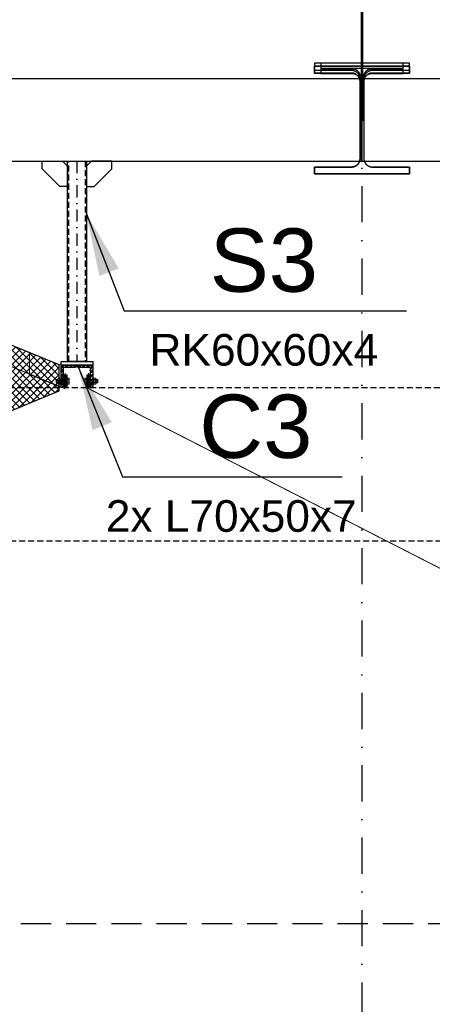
# Model space of a CAD drawing. Header units: millimetres. Extents: x -34919 to 306996, y -293018 to -145733.
# Tile 68 of 256: x 19076 to 20379, y -183580 to -180469. Entities that reach past the tile are written whole.
import ezdxf

# ---------------------------------------------------------------- set-up
doc = ezdxf.new("R2010")
doc.units = ezdxf.units.MM
doc.header["$LTSCALE"] = 3
for name, pattern in [('DASHDOT', [25.4, 12.7, -6.35, 0, -6.35]), ('DASHED2', [9.525, 6.35, -3.175]), ('HIDDEN', [9.525, 6.35, -3.175])]:
    doc.linetypes.add(name, pattern=pattern)
doc.layers.add('-KONTURY', color=7, linetype='Continuous', lineweight=18)
doc.layers.add('SIATKA', color=5, linetype='Continuous', lineweight=18)
for name, color, linetype in [('ARF2000E0_BEARING_ROOF_KANTAVAT_KATTO', 7, 'Continuous'), ('blaszki', 6, 'Continuous'), ('poziome 1', 7, 'Continuous'), ('slupki', 7, 'Continuous'), ('stezenia', 4, 'Continuous'), ('STĘŻENIA_OPIS', 4, 'Continuous')]:
    doc.layers.add(name, color=color, linetype=linetype)
doc.styles.get("Standard").update_dxf_attribs({"font": 'arial.ttf', "height": 25})
doc.dimstyles.new('STANDARD-100', dxfattribs={"dimscale": 100, "dimtxt": 2, "dimasz": 2, "dimexe": 0, "dimexo": 0, "dimgap": 0.6, "dimtad": 1, "dimdec": 0, "dimzin": 12, "dimdsep": 46, "dimtxsty": 'Standard', "dimcen": 1, "dimclrd": 256, "dimclre": 256, "dimclrt": 2, "dimadec": 0, "dimazin": 0, "dimtfac": 1, "dimtdec": 0, "dimtmove": 0, "dimatfit": 3, "dimfxl": 0, "dimtolj": 1, "dimtzin": 0, "dimarcsym": 0})

msp = doc.modelspace()

# ---------------------------------------------------------------- hatches: boundary and pattern name
at = {"layer": '-KONTURY'}
h = msp.add_hatch(dxfattribs=at)
h.set_pattern_fill('ANSI31', color=256, scale=0.5, style=0)
h.set_pattern_definition([(45, (-23425.7643, -68535.3467), (-1.122532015, 1.122532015), [])])
h.paths.add_polyline_path([(19217.625, -181607.736), (19216.425, -181607.736), (19213.625, -181604.936), (19213.625, -181591.236), (19217.625, -181591.236)])
h.paths.add_polyline_path([(19217.625, -181631.236), (19213.625, -181631.236), (19213.625, -181617.536), (19216.425, -181614.736), (19217.625, -181614.736)])
h = msp.add_hatch(dxfattribs=at)
h.set_pattern_fill('ANSI31', color=256, scale=0.5, angle=90, style=0)
h.set_pattern_definition([(135, (-23475.0753, -68533.3467), (-1.122532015, -1.122532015), [])])
h.paths.add_polyline_path([(19221.625, -181607.736), (19221.625, -181591.236), (19225.625, -181591.236), (19225.625, -181607.736)])
h.paths.add_polyline_path([(19221.625, -181631.236), (19221.625, -181614.736), (19225.625, -181614.736), (19225.625, -181617.236), (19225.625, -181631.236)])
h = msp.add_hatch(dxfattribs=at)
h.set_pattern_fill('ANSI31', color=256, scale=0.5, style=0)
h.set_pattern_definition([(45, (104746.425, -159834.592), (-1.122532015, 1.122532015), [])])
h.paths.add_polyline_path([(19291.625, -181607.736), (19291.625, -181591.236), (19287.625, -181591.236), (19287.625, -181607.736)])
h.paths.add_polyline_path([(19291.625, -181631.236), (19291.625, -181614.736), (19287.625, -181614.736), (19287.625, -181617.236), (19287.625, -181631.236)])
h = msp.add_hatch(dxfattribs=at)
h.set_pattern_fill('ANSI31', color=256, scale=0.5, angle=-90, style=0)
h.set_pattern_definition([(315, (104744.425, -159883.903), (1.122532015, 1.122532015), [])])
h.paths.add_polyline_path([(19295.625, -181607.736), (19296.825, -181607.736), (19299.625, -181604.936), (19299.625, -181591.236), (19295.625, -181591.236)])
h.paths.add_polyline_path([(19295.625, -181631.236), (19299.625, -181631.236), (19299.625, -181617.536), (19296.825, -181614.736), (19295.625, -181614.736)])
at = {"layer": 'slupki'}
h = msp.add_hatch(dxfattribs=at)
h.set_pattern_fill('ANSI32')
h.set_pattern_definition([(45, (-32103.139, -186107.377), (-6.7351921, 6.7351921), []), (45, (-32098.649, -186107.377), (-6.7351921, 6.7351921), [])])
h.paths.add_polyline_path([(19206.625, -181561.236), (19256.625, -181561.236), (19256.625, -181563.148, -0.41421356), (19251.536, -181568.236), (19213.625, -181568.236), (19213.625, -181626.148, -0.41421356), (19208.536, -181631.236), (19206.625, -181631.236)])
h.paths.add_polyline_path([(19256.625, -181563.148), (19256.625, -181561.236), (19306.625, -181561.236), (19306.625, -181631.236), (19304.714, -181631.236, -0.41421356), (19299.625, -181626.148), (19299.625, -181568.236), (19261.714, -181568.236, -0.41421356)])
at = {"layer": 'stezenia'}
h = msp.add_hatch(dxfattribs=at)
h.set_pattern_fill('ANSI37', color=9, scale=5)
h.set_pattern_definition([(45, (-5351.294, 0), (-11.2253202, 11.2253202), []), (135, (-5351.294, 0), (-11.2253202, -11.2253202), [])])
h.paths.add_polyline_path([(17816.359, -180991.135), (19199.711, -181558.639), (19199.711, -181643.251), (18100.925, -182097.913), (18100.925, -181920.432), (17816.359, -181920.641)])

# ---------------------------------------------------------------- linework, layer by layer
at = {"layer": '-KONTURY'}
for p, q in [((19216.425, -181607.736, 0), (19216.425, -181614.736, 0)), ((19225.625, -181607.736, 0), (19221.625, -181607.736, 0)), ((19225.625, -181614.736, 0), (19221.625, -181614.736, 0)), ((19287.625, -181607.736, 0), (19291.625, -181607.736, 0)), ((19287.625, -181614.736, 0), (19291.625, -181614.736, 0)), ((19296.825, -181607.736, 0), (19296.825, -181614.736, 0))]:
    msp.add_line(p, q, dxfattribs=at)
at = {"layer": '-KONTURY', "linetype": 'HIDDEN', "const_width": 3, "elevation": 0}
for points in [[(17793.625, -181049.323), (19219.625, -181635.011)], [(19219.625, -181635.011), (19219.625, -181585.011)], [(19293.625, -181585.011), (19293.625, -181635.011)], [(19293.625, -181635.011), (22048.624, -183044.237), (23199.074, -183044.237), (23199.074, -182995.443)]]:
    msp.add_lwpolyline(points, dxfattribs=at)
at = {"layer": '-KONTURY', "extrusion": (0.866025, -0.5, 0)}
for points, elevation in [([(-147673.27, 0), (-147675.51, 0)], 107426.387), ([(-147630.449, 0), (-147631.971, 0)], 107499.399), ([(-147617.07, 0), (-147619.31, 0)], 107523.728), ([(-147686.194, 0), (-147683.954, 0)], 107440.961), ([(-147672.814, 0), (-147671.293, 0)], 107465.29), ([(-147629.994, 0), (-147627.754, 0)], 107538.303)]:
    msp.add_lwpolyline(points, dxfattribs=dict(at, elevation=elevation))
at = {"layer": '-KONTURY', "extrusion": (0, 1, 0)}
for points, elevation in [([(-19203.505, 0), (-19197.345, 0)], -181601.996), ([(-19206.625, 0), (-19204.625, 0)], -181601.236), ([(-19226.225, 0), (-19225.625, 0)], -181603.536), ([(-19231.264, 0), (-19226.225, 0)], -181601.419), ([(-19281.986, 0), (-19287.025, 0)], -181601.419), ([(-19287.025, 0), (-19287.625, 0)], -181603.536), ([(-19306.625, 0), (-19308.625, 0)], -181601.236), ([(-19309.745, 0), (-19315.905, 0)], -181601.996), ([(-19232.125, 0), (-19190.525, 0)], -181611.236), ([(-19221.125, 0), (-19190.625, 0)], -181607.157), ([(-19221.125, 0), (-19190.625, 0)], -181615.316), ([(-19221.125, 0), (-19191.545, 0)], -181606.236), ([(-19221.125, 0), (-19191.545, 0)], -181616.236), ([(-19204.725, 0), (-19196.125, 0)], -181611.236), ([(-19203.505, 0), (-19197.345, 0)], -181606.616), ([(-19203.505, 0), (-19197.345, 0)], -181615.856), ([(-19203.505, 0), (-19197.345, 0)], -181620.476), ([(-19206.725, 0), (-19204.525, 0)], -181611.236), ([(-19204.625, 0), (-19206.625, 0)], -181621.236), ([(-19225.625, 0), (-19222.045, 0)], -181606.642), ([(-19225.625, 0), (-19222.045, 0)], -181615.831), ([(-19226.225, 0), (-19225.625, 0)], -181618.936), ([(-19231.264, 0), (-19226.225, 0)], -181606.326), ([(-19231.264, 0), (-19226.225, 0)], -181616.146), ([(-19231.264, 0), (-19226.225, 0)], -181621.054), ([(-19281.125, 0), (-19322.725, 0)], -181611.236), ([(-19281.986, 0), (-19287.025, 0)], -181606.326), ([(-19281.986, 0), (-19287.025, 0)], -181616.146), ([(-19281.986, 0), (-19287.025, 0)], -181621.054), ([(-19287.025, 0), (-19287.625, 0)], -181618.936), ([(-19287.625, 0), (-19291.205, 0)], -181606.642), ([(-19287.625, 0), (-19291.205, 0)], -181615.831), ([(-19292.125, 0), (-19321.705, 0)], -181606.236), ([(-19292.125, 0), (-19322.625, 0)], -181607.157), ([(-19292.125, 0), (-19322.625, 0)], -181615.316), ([(-19292.125, 0), (-19321.705, 0)], -181616.236), ([(-19306.525, 0), (-19308.725, 0)], -181611.236), ([(-19308.625, 0), (-19306.625, 0)], -181621.236), ([(-19308.525, 0), (-19317.125, 0)], -181611.236), ([(-19309.745, 0), (-19315.905, 0)], -181606.616), ([(-19309.745, 0), (-19315.905, 0)], -181615.856), ([(-19309.745, 0), (-19315.905, 0)], -181620.476)]:
    msp.add_lwpolyline(points, dxfattribs=dict(at, elevation=elevation))
at = {"layer": '-KONTURY', "extrusion": (0.866025, 0.5, 0)}
for points, elevation in [([(-166873.695, 0), (-166875.935, 0)], -74170.275), ([(-166887.074, 0), (-166888.596, 0)], -74145.946), ([(-166929.895, 0), (-166932.135, 0)], -74072.934), ([(-166886.619, 0), (-166884.379, 0)], -74184.85), ([(-166929.439, 0), (-166927.918, 0)], -74111.838), ([(-166942.819, 0), (-166940.579, 0)], -74087.508)]:
    msp.add_lwpolyline(points, dxfattribs=dict(at, elevation=elevation))
at = {"layer": '-KONTURY', "extrusion": (1, 0, 0)}
for points, elevation in [([(-181601.236, 0), (-181621.236, 0)], 19204.625), ([(-181621.236, 0), (-181601.236, 0)], 19206.625), ([(-181606.642, 0), (-181603.536, 0)], 19225.625), ([(-181601.419, 0), (-181603.536, 0)], 19226.225), ([(-181603.536, 0), (-181618.936, 0)], 19226.225), ([(-181619.736, 0), (-181602.736, 0)], 19232.025), ([(-181619.736, 0), (-181602.736, 0)], 19281.225), ([(-181601.419, 0), (-181603.536, 0)], 19287.025), ([(-181603.536, 0), (-181618.936, 0)], 19287.025), ([(-181606.642, 0), (-181603.536, 0)], 19287.625), ([(-181621.236, 0), (-181601.236, 0)], 19306.625), ([(-181601.236, 0), (-181621.236, 0)], 19308.625), ([(-181607.157, 0), (-181615.316, 0)], 19190.625), ([(-181606.236, 0), (-181616.236, 0)], 19191.545), ([(-181618.536, 0), (-181603.936, 0)], 19196.225), ([(-181618.536, 0), (-181603.936, 0)], 19204.625), ([(-181606.236, 0), (-181616.236, 0)], 19221.125), ([(-181615.831, 0), (-181606.642, 0)], 19225.625), ([(-181618.936, 0), (-181615.831, 0)], 19225.625), ([(-181618.936, 0), (-181621.054, 0)], 19226.225), ([(-181618.936, 0), (-181621.054, 0)], 19287.025), ([(-181615.831, 0), (-181606.642, 0)], 19287.625), ([(-181618.936, 0), (-181615.831, 0)], 19287.625), ([(-181606.236, 0), (-181616.236, 0)], 19292.125), ([(-181618.536, 0), (-181603.936, 0)], 19308.625), ([(-181618.536, 0), (-181603.936, 0)], 19317.025), ([(-181606.236, 0), (-181616.236, 0)], 19321.705), ([(-181607.157, 0), (-181615.316, 0)], 19322.625)]:
    msp.add_lwpolyline(points, dxfattribs=dict(at, elevation=elevation))
at = {"layer": '-KONTURY', "elevation": 0}
for points in [[(19217.625, -181591.236), (19217.625, -181631.236), (19213.625, -181631.236), (19213.625, -181591.236)], [(19217.625, -181591.236), (19217.625, -181631.236), (19213.625, -181631.236), (19213.625, -181591.236)], [(19225.625, -181591.236), (19225.625, -181631.236), (19221.625, -181631.236), (19221.625, -181591.236)], [(19287.625, -181591.236), (19287.625, -181631.236), (19291.625, -181631.236), (19291.625, -181591.236)], [(19295.625, -181591.236), (19295.625, -181631.236), (19299.625, -181631.236), (19299.625, -181591.236)], [(19295.625, -181591.236), (19295.625, -181631.236), (19299.625, -181631.236), (19299.625, -181591.236)]]:
    msp.add_lwpolyline(points, close=True, dxfattribs=at)
at = {"layer": '-KONTURY', "extrusion": (0.707107, -0.707107, 0)}
for points, elevation in [([(-114845.831, 0), (-114844.53, 0)], 141985.473), ([(-114759.564, 0), (-114758.263, 0)], 142084.581)]:
    msp.add_lwpolyline(points, dxfattribs=dict(at, elevation=elevation))
at = {"layer": '-KONTURY', "extrusion": (-0.707107, -0.707107, 0)}
for points, elevation in [([(141992.544, 0), (141991.243, 0)], 114851.601), ([(142078.811, 0), (142077.51, 0)], 114752.493)]:
    msp.add_lwpolyline(points, dxfattribs=dict(at, elevation=elevation))
at = {"layer": '-KONTURY', "elevation": 0}
for points in [[(19213.625, -181604.936), (19216.425, -181607.736), (19217.625, -181607.736)], [(19213.625, -181617.536), (19216.425, -181614.736), (19217.625, -181614.736)], [(19221.125, -181606.236), (19222.045, -181606.642)], [(19221.125, -181616.236), (19222.045, -181615.831)], [(19292.125, -181606.236), (19291.205, -181606.642)], [(19292.125, -181616.236), (19291.205, -181615.831)], [(19299.625, -181604.936), (19296.825, -181607.736), (19295.625, -181607.736)], [(19299.625, -181617.536), (19296.825, -181614.736), (19295.625, -181614.736)]]:
    msp.add_lwpolyline(points, dxfattribs=at)
at = {"layer": '-KONTURY', "extrusion": (0.487829, -0.872939, 0)}
for points, elevation in [([(-71814.293, 0), (-71813.238, 0)], 167908.661), ([(-71756.294, 0), (-71757.348, 0)], 167950.42)]:
    msp.add_lwpolyline(points, dxfattribs=dict(at, elevation=elevation))
at = {"layer": '-KONTURY', "extrusion": (-0.487829, -0.872939, 0)}
for points, elevation in [([(105376.029, 0), (105377.083, 0)], 149162.554), ([(105434.027, 0), (105432.973, 0)], 149120.795)]:
    msp.add_lwpolyline(points, dxfattribs=dict(at, elevation=elevation))
at = {"layer": '-KONTURY'}
for centre, radius, start, end in [((19200.714, -181604.306, 0), 4.085, 154.438469, 214.438469), ((19200.136, -181604.306, 0), 4.085, 325.561531, 25.561531), ((19227.687, -181603.873, 0), 4.338, 325.553128, 25.553128), ((19211.894, -181611.236, 0), 15.265, 162.383031, 197.616969), ((19200.714, -181618.166, 0), 4.085, 145.561531, 205.561531), ((19188.956, -181611.236, 0), 15.265, 342.383031, 17.616969), ((19200.136, -181618.166, 0), 4.085, 334.438469, 34.438469), ((19215.798, -181611.236, 0), 16.227, 342.387526, 17.612474), ((19227.687, -181618.6, 0), 4.338, 334.446872, 34.446872)]:
    msp.add_arc(centre, radius, start, end, dxfattribs=at)
at = {"layer": '-KONTURY', "extrusion": (0, 0, -1)}
for centre, radius, start, end in [((-19285.563, -181603.873, 0), 4.338, 325.553128, 25.553128), ((-19313.114, -181604.306, 0), 4.085, 325.561531, 25.561531), ((-19312.536, -181604.306, 0), 4.085, 154.438469, 214.438469), ((-19297.452, -181611.236, 0), 16.227, 342.387526, 17.612474), ((-19285.563, -181618.6, 0), 4.338, 334.446872, 34.446872), ((-19324.294, -181611.236, 0), 15.265, 342.383031, 17.616969), ((-19313.114, -181618.166, 0), 4.085, 334.438469, 34.438469), ((-19301.356, -181611.236, 0), 15.265, 162.383031, 197.616969), ((-19312.536, -181618.166, 0), 4.085, 145.561531, 205.561531)]:
    msp.add_arc(centre, radius, start, end, dxfattribs=at)
at = {"color": 252, "linetype": 'DASHDOT', "ltscale": 3}
msp.add_line((20156.625, -150578.031), (20156.625, -201577.2), dxfattribs=at)
at = {"color": 4, "linetype": 'DASHED2'}
for p, q in [((-5676.685, -181631.237, 0), (29443.668, -181631.237, 0)), ((-5671.516, -182115.716, 0), (29441.729, -182115.716, 0))]:
    msp.add_line(p, q, dxfattribs=at)
at = {"layer": 'ARF2000E0_BEARING_ROOF_KANTAVAT_KATTO'}
for points in [[(20153.625, -180445.955), (20153.625, -180514.011), (20153.625, -180582.068), (20153.625, -180650.124), (20153.625, -180718.18), (20153.625, -180786.236), (20159.625, -180786.236), (20159.625, -180718.18), (20159.625, -180650.124), (20159.625, -180582.068), (20159.625, -180514.011), (20159.625, -180445.955)], [(20162.625, -180786.236), (20162.625, -180721.864), (20162.625, -180657.492), (20162.633, -180656.809), (20162.656, -180656.126), (20162.694, -180655.445), (20162.748, -180654.764), (20162.817, -180654.085), (20162.902, -180653.408), (20163.001, -180652.732), (20163.116, -180652.059), (20163.247, -180651.389), (20163.392, -180650.722), (20163.552, -180650.058), (20163.728, -180649.399), (20163.918, -180648.743), (20164.124, -180648.093), (20164.344, -180647.446), (20164.579, -180646.805), (20164.829, -180646.17), (20165.093, -180645.541), (20165.372, -180644.918), (20165.665, -180644.302), (20165.973, -180643.693), (20166.295, -180643.091), (20166.63, -180642.497), (20166.98, -180641.911), (20167.344, -180641.333), (20167.721, -180640.764), (20168.112, -180640.204), (20168.515, -180639.654), (20168.932, -180639.114), (20169.362, -180638.583), (20169.805, -180638.064), (20170.26, -180637.555), (20170.728, -180637.057), (20171.207, -180636.572), (20171.698, -180636.098), (20172.2, -180635.637), (20172.714, -180635.189), (20173.239, -180634.753), (20173.775, -180634.331), (20174.321, -180633.921), (20174.878, -180633.526), (20175.445, -180633.145), (20176.022, -180632.778), (20176.607, -180632.427), (20177.201, -180632.091), (20177.804, -180631.77), (20178.415, -180631.464), (20179.034, -180631.175), (20179.66, -180630.902), (20180.292, -180630.645), (20180.93, -180630.406), (20181.575, -180630.183), (20182.225, -180629.977), (20182.88, -180629.789), (20183.54, -180629.618), (20184.206, -180629.464), (20184.875, -180629.328), (20185.547, -180629.21), (20186.222, -180629.11), (20186.9, -180629.028), (20187.579, -180628.964), (20188.26, -180628.918), (20188.942, -180628.891), (20189.625, -180628.882), (20248.125, -180628.882), (20306.625, -180628.882), (20306.625, -180606.1), (20231.625, -180606.1), (20156.625, -180606.1), (20081.625, -180606.1), (20006.625, -180606.1), (20006.625, -180628.882), (20065.125, -180628.882), (20123.625, -180628.882), (20124.308, -180628.891), (20124.99, -180628.918), (20125.671, -180628.964), (20126.351, -180629.028), (20127.029, -180629.11), (20127.704, -180629.21), (20128.376, -180629.328), (20129.046, -180629.464), (20129.711, -180629.618), (20130.371, -180629.789), (20131.026, -180629.977), (20131.675, -180630.183), (20132.319, -180630.406), (20132.958, -180630.645), (20133.589, -180630.901), (20134.215, -180631.174), (20134.834, -180631.464), (20135.445, -180631.769), (20136.048, -180632.09), (20136.642, -180632.426), (20137.228, -180632.778), (20137.804, -180633.144), (20138.371, -180633.525), (20138.928, -180633.921), (20139.475, -180634.33), (20140.011, -180634.753), (20140.536, -180635.189), (20141.05, -180635.638), (20141.553, -180636.099), (20142.044, -180636.573), (20142.524, -180637.058), (20142.991, -180637.556), (20143.446, -180638.065), (20143.889, -180638.584), (20144.318, -180639.114), (20144.735, -180639.655), (20145.139, -180640.204), (20145.529, -180640.764), (20145.906, -180641.333), (20146.27, -180641.91), (20146.62, -180642.497), (20146.956, -180643.092), (20147.278, -180643.694), (20147.586, -180644.304), (20147.879, -180644.921), (20148.158, -180645.544), (20148.423, -180646.174), (20148.672, -180646.81), (20148.908, -180647.451), (20149.128, -180648.096), (20149.333, -180648.747), (20149.523, -180649.402), (20149.699, -180650.062), (20149.859, -180650.725), (20150.004, -180651.392), (20150.134, -180652.062), (20150.249, -180652.735), (20150.349, -180653.41), (20150.433, -180654.087), (20150.502, -180654.766), (20150.556, -180655.446), (20150.594, -180656.127), (20150.617, -180656.809), (20150.625, -180657.492), (20150.625, -180721.864), (20150.625, -180786.236), (20162.625, -180786.236)], [(20160.375, -180786.236), (20160.375, -180722.643), (20160.375, -180659.049), (20160.396, -180657.603), (20160.459, -180656.158), (20160.565, -180654.716), (20160.713, -180653.277), (20160.905, -180651.842), (20161.14, -180650.413), (20161.418, -180648.991), (20161.741, -180647.579), (20162.108, -180646.179), (20162.522, -180644.791), (20162.981, -180643.418), (20163.229, -180642.737), (20163.488, -180642.062), (20163.759, -180641.391), (20164.042, -180640.726), (20164.337, -180640.065), (20164.645, -180639.41), (20164.966, -180638.761), (20165.299, -180638.119), (20165.645, -180637.483), (20166.003, -180636.855), (20166.375, -180636.235), (20166.76, -180635.623), (20167.158, -180635.019), (20167.57, -180634.424), (20167.995, -180633.839), (20168.435, -180633.264), (20168.888, -180632.7), (20169.354, -180632.148), (20169.835, -180631.608), (20170.33, -180631.08), (20170.84, -180630.566), (20171.364, -180630.066), (20171.902, -180629.582), (20172.454, -180629.113), (20173.02, -180628.662), (20173.6, -180628.229), (20174.194, -180627.815), (20174.801, -180627.421), (20175.42, -180627.048), (20175.735, -180626.87), (20176.052, -180626.698), (20176.373, -180626.531), (20176.697, -180626.37), (20177.023, -180626.215), (20177.353, -180626.067), (20177.686, -180625.924), (20178.021, -180625.788), (20178.36, -180625.658), (20178.701, -180625.535), (20179.045, -180625.419), (20179.39, -180625.31), (20179.737, -180625.208), (20180.086, -180625.113), (20180.437, -180625.025), (20180.788, -180624.945), (20181.142, -180624.872), (20181.496, -180624.806), (20181.852, -180624.749), (20182.209, -180624.698), (20182.567, -180624.655), (20182.927, -180624.62), (20183.287, -180624.593), (20183.649, -180624.573), (20184.012, -180624.561), (20184.375, -180624.557), (20235.5, -180624.557), (20286.625, -180624.557), (20286.625, -180606.593), (20221.625, -180606.593), (20156.625, -180606.593), (20091.625, -180606.593), (20026.625, -180606.593), (20026.625, -180624.557), (20077.75, -180624.557), (20128.875, -180624.557), (20129.237, -180624.561), (20129.599, -180624.573), (20129.961, -180624.593), (20130.321, -180624.62), (20130.681, -180624.655), (20131.041, -180624.698), (20131.399, -180624.749), (20131.757, -180624.807), (20132.113, -180624.873), (20132.468, -180624.946), (20132.82, -180625.027), (20133.171, -180625.115), (20133.52, -180625.21), (20133.867, -180625.312), (20134.213, -180625.421), (20134.556, -180625.538), (20134.896, -180625.661), (20135.234, -180625.79), (20135.569, -180625.926), (20135.901, -180626.069), (20136.231, -180626.217), (20136.558, -180626.372), (20136.881, -180626.533), (20137.203, -180626.7), (20137.521, -180626.873), (20137.836, -180627.052), (20138.455, -180627.424), (20139.061, -180627.818), (20139.655, -180628.232), (20140.235, -180628.666), (20140.801, -180629.117), (20141.353, -180629.585), (20141.89, -180630.07), (20142.414, -180630.57), (20142.923, -180631.084), (20143.418, -180631.611), (20143.899, -180632.152), (20144.366, -180632.705), (20144.819, -180633.268), (20145.258, -180633.843), (20145.683, -180634.429), (20146.095, -180635.024), (20146.493, -180635.628), (20146.878, -180636.24), (20147.25, -180636.861), (20147.609, -180637.489), (20147.954, -180638.125), (20148.287, -180638.767), (20148.608, -180639.416), (20148.916, -180640.071), (20149.211, -180640.732), (20149.494, -180641.397), (20149.765, -180642.068), (20150.024, -180642.743), (20150.271, -180643.424), (20150.73, -180644.797), (20151.143, -180646.185), (20151.51, -180647.584), (20151.832, -180648.993), (20152.11, -180650.411), (20152.345, -180651.837), (20152.536, -180653.269), (20152.684, -180654.71), (20152.79, -180656.154), (20152.854, -180657.601), (20152.875, -180659.049), (20152.875, -180722.643), (20152.875, -180786.236), (20160.375, -180786.236)], [(20189.625, -180637.736), (20248.125, -180637.736), (20306.625, -180637.736), (20306.625, -180616.236), (20231.625, -180616.236), (20156.625, -180616.236), (20081.625, -180616.236), (20006.625, -180616.236), (20006.625, -180637.736), (20065.125, -180637.736), (20123.625, -180637.736), (20124.224, -180637.743), (20124.829, -180637.763), (20125.438, -180637.797), (20126.051, -180637.846), (20126.668, -180637.909), (20127.289, -180637.986), (20127.912, -180638.079), (20128.538, -180638.187), (20129.166, -180638.311), (20129.795, -180638.451), (20130.424, -180638.607), (20131.054, -180638.779), (20131.684, -180638.967), (20132.312, -180639.172), (20132.939, -180639.394), (20133.564, -180639.632), (20134.185, -180639.887), (20134.803, -180640.159), (20135.417, -180640.448), (20136.026, -180640.753), (20136.629, -180641.075), (20137.227, -180641.413), (20137.817, -180641.767), (20138.4, -180642.138), (20138.974, -180642.524), (20139.54, -180642.926), (20140.097, -180643.343), (20140.643, -180643.775), (20141.179, -180644.222), (20141.704, -180644.682), (20142.216, -180645.157), (20142.717, -180645.645), (20143.205, -180646.145), (20143.679, -180646.658), (20144.14, -180647.183), (20144.587, -180647.718), (20145.019, -180648.265), (20145.436, -180648.821), (20145.838, -180649.387), (20146.224, -180649.962), (20146.594, -180650.545), (20146.949, -180651.135), (20147.287, -180651.732), (20147.609, -180652.336), (20147.914, -180652.944), (20148.202, -180653.558), (20148.474, -180654.176), (20148.729, -180654.798), (20148.968, -180655.422), (20149.189, -180656.049), (20149.394, -180656.678), (20149.583, -180657.307), (20149.755, -180657.937), (20149.911, -180658.567), (20150.05, -180659.196), (20150.174, -180659.823), (20150.283, -180660.449), (20150.375, -180661.073), (20150.453, -180661.693), (20150.516, -180662.31), (20150.564, -180662.924), (20150.598, -180663.533), (20150.618, -180664.137), (20150.625, -180664.736), (20150.625, -180725.486), (20150.625, -180786.236), (20150.625, -180846.986), (20150.625, -180907.736), (20150.618, -180908.336), (20150.598, -180908.94), (20150.564, -180909.549), (20150.516, -180910.163), (20150.453, -180910.78), (20150.375, -180911.4), (20150.283, -180912.024), (20150.174, -180912.649), (20150.05, -180913.277), (20149.911, -180913.906), (20149.755, -180914.536), (20149.583, -180915.166), (20149.394, -180915.795), (20149.189, -180916.424), (20148.968, -180917.05), (20148.729, -180917.675), (20148.474, -180918.297), (20148.202, -180918.915), (20147.914, -180919.528), (20147.609, -180920.137), (20147.287, -180920.741), (20146.949, -180921.338), (20146.594, -180921.928), (20146.224, -180922.511), (20145.838, -180923.086), (20145.436, -180923.652), (20145.019, -180924.208), (20144.587, -180924.755), (20144.14, -180925.29), (20143.679, -180925.815), (20143.205, -180926.328), (20142.717, -180926.828), (20142.216, -180927.316), (20141.704, -180927.791), (20141.179, -180928.251), (20140.643, -180928.698), (20140.097, -180929.13), (20139.54, -180929.547), (20138.974, -180929.949), (20138.4, -180930.335), (20137.817, -180930.706), (20137.227, -180931.06), (20136.629, -180931.398), (20136.026, -180931.72), (20135.417, -180932.025), (20134.803, -180932.314), (20134.185, -180932.586), (20133.564, -180932.841), (20132.939, -180933.079), (20132.312, -180933.301), (20131.684, -180933.506), (20131.054, -180933.694), (20130.424, -180933.866), (20129.795, -180934.022), (20129.166, -180934.162), (20128.538, -180934.286), (20127.912, -180934.394), (20127.289, -180934.487), (20126.668, -180934.564), (20126.051, -180934.627), (20125.438, -180934.676), (20124.829, -180934.71), (20124.224, -180934.73), (20123.625, -180934.736), (20065.125, -180934.736), (20006.625, -180934.736), (20006.625, -180956.236), (20081.625, -180956.236), (20156.625, -180956.236), (20231.625, -180956.236), (20306.625, -180956.236), (20306.625, -180934.736), (20248.125, -180934.736), (20189.625, -180934.736), (20248.125, -180934.736), (20306.625, -180934.736), (20306.625, -180956.236), (20206.625, -180956.236), (20106.625, -180956.236), (20006.625, -180956.236), (20006.625, -180934.736), (20065.125, -180934.736), (20123.625, -180934.736), (20124.289, -180934.728), (20124.953, -180934.704), (20125.614, -180934.663), (20126.274, -180934.606), (20126.932, -180934.533), (20127.588, -180934.444), (20128.241, -180934.339), (20128.892, -180934.218), (20129.539, -180934.081), (20130.182, -180933.928), (20130.822, -180933.759), (20131.458, -180933.575), (20132.089, -180933.375), (20132.716, -180933.16), (20133.338, -180932.929), (20133.954, -180932.683), (20134.565, -180932.421), (20135.168, -180932.145), (20135.764, -180931.854), (20136.353, -180931.548), (20136.933, -180931.229), (20137.505, -180930.896), (20138.068, -180930.549), (20138.623, -180930.188), (20139.169, -180929.813), (20139.705, -180929.426), (20140.233, -180929.025), (20140.75, -180928.611), (20141.257, -180928.184), (20141.754, -180927.745), (20142.241, -180927.293), (20142.717, -180926.828), (20143.181, -180926.353), (20143.633, -180925.866), (20144.072, -180925.369), (20144.499, -180924.862), (20144.913, -180924.345), (20145.314, -180923.818), (20145.701, -180923.281), (20146.076, -180922.736), (20146.436, -180922.181), (20146.783, -180921.618), (20147.117, -180921.046), (20147.436, -180920.466), (20147.741, -180919.878), (20148.032, -180919.282), (20148.308, -180918.679), (20148.57, -180918.068), (20148.817, -180917.452), (20149.048, -180916.83), (20149.263, -180916.203), (20149.463, -180915.572), (20149.648, -180914.936), (20149.816, -180914.296), (20149.969, -180913.652), (20150.106, -180913.005), (20150.227, -180912.354), (20150.332, -180911.701), (20150.422, -180911.045), (20150.495, -180910.387), (20150.552, -180909.726), (20150.592, -180909.064), (20150.617, -180908.401), (20150.625, -180907.736), (20150.625, -180826.736), (20150.625, -180745.736), (20150.625, -180664.736), (20150.617, -180664.072), (20150.592, -180663.409), (20150.552, -180662.747), (20150.495, -180662.087), (20150.422, -180661.429), (20150.333, -180660.773), (20150.227, -180660.12), (20150.106, -180659.47), (20149.969, -180658.823), (20149.817, -180658.179), (20149.648, -180657.539), (20149.464, -180656.904), (20149.264, -180656.272), (20149.049, -180655.646), (20148.818, -180655.024), (20148.571, -180654.407), (20148.309, -180653.797), (20148.033, -180653.193), (20147.742, -180652.597), (20147.437, -180652.009), (20147.118, -180651.429), (20146.784, -180650.857), (20146.437, -180650.293), (20146.076, -180649.738), (20145.702, -180649.193), (20145.314, -180648.656), (20144.913, -180648.129), (20144.499, -180647.612), (20144.073, -180647.104), (20143.633, -180646.607), (20143.181, -180646.121), (20142.717, -180645.645), (20142.241, -180645.18), (20141.755, -180644.728), (20141.258, -180644.289), (20140.75, -180643.862), (20140.233, -180643.449), (20139.706, -180643.048), (20139.17, -180642.66), (20138.624, -180642.286), (20138.07, -180641.925), (20137.506, -180641.578), (20136.935, -180641.245), (20136.355, -180640.926), (20135.767, -180640.62), (20135.171, -180640.33), (20134.567, -180640.053), (20133.957, -180639.791), (20133.34, -180639.545), (20132.719, -180639.314), (20132.092, -180639.098), (20131.46, -180638.898), (20130.824, -180638.714), (20130.184, -180638.545), (20129.54, -180638.393), (20128.893, -180638.255), (20128.243, -180638.134), (20127.589, -180638.029), (20126.933, -180637.94), (20126.275, -180637.867), (20125.615, -180637.81), (20124.953, -180637.769), (20124.29, -180637.745), (20123.625, -180637.736), (20065.125, -180637.736), (20006.625, -180637.736), (20006.625, -180616.236), (20106.625, -180616.236), (20206.625, -180616.236), (20306.625, -180616.236), (20306.625, -180637.736), (20248.125, -180637.736), (20189.625, -180637.736), (20189.026, -180637.743), (20188.421, -180637.763), (20187.812, -180637.797), (20187.199, -180637.846), (20186.582, -180637.909), (20185.961, -180637.986), (20185.338, -180638.079), (20184.712, -180638.187), (20184.084, -180638.311), (20183.455, -180638.451), (20182.826, -180638.607), (20182.196, -180638.779), (20181.566, -180638.967), (20180.938, -180639.172), (20180.311, -180639.394), (20179.686, -180639.632), (20179.065, -180639.887), (20178.447, -180640.159), (20177.833, -180640.448), (20177.224, -180640.753), (20176.621, -180641.075), (20176.024, -180641.413), (20175.433, -180641.767), (20174.85, -180642.138), (20174.276, -180642.524), (20173.71, -180642.926), (20173.153, -180643.343), (20172.607, -180643.775), (20172.071, -180644.222), (20171.547, -180644.682), (20171.034, -180645.157), (20170.533, -180645.645), (20170.045, -180646.145), (20169.571, -180646.658), (20169.11, -180647.183), (20168.664, -180647.718), (20168.231, -180648.265), (20167.814, -180648.821), (20167.412, -180649.387), (20167.026, -180649.962), (20166.656, -180650.545), (20166.301, -180651.135), (20165.963, -180651.732), (20165.641, -180652.336), (20165.336, -180652.944), (20165.048, -180653.558), (20164.776, -180654.176), (20164.521, -180654.798), (20164.282, -180655.422), (20164.061, -180656.049), (20163.856, -180656.678), (20163.667, -180657.307), (20163.495, -180657.937), (20163.339, -180658.567), (20163.2, -180659.196), (20163.076, -180659.823), (20162.968, -180660.449), (20162.875, -180661.073), (20162.797, -180661.693), (20162.734, -180662.31), (20162.686, -180662.924), (20162.652, -180663.533), (20162.632, -180664.137), (20162.625, -180664.736), (20162.625, -180725.486), (20162.625, -180786.236), (20162.625, -180846.986), (20162.625, -180907.736), (20162.632, -180908.336), (20162.652, -180908.94), (20162.686, -180909.549), (20162.734, -180910.163), (20162.797, -180910.78), (20162.875, -180911.4), (20162.968, -180912.024), (20163.076, -180912.649), (20163.2, -180913.277), (20163.339, -180913.906), (20163.495, -180914.536), (20163.667, -180915.166), (20163.856, -180915.795), (20164.061, -180916.424), (20164.282, -180917.05), (20164.521, -180917.675), (20164.776, -180918.297), (20165.048, -180918.915), (20165.336, -180919.528), (20165.641, -180920.137), (20165.963, -180920.741), (20166.301, -180921.338), (20166.656, -180921.928), (20167.026, -180922.511), (20167.412, -180923.086), (20167.814, -180923.652), (20168.231, -180924.208), (20168.664, -180924.755), (20169.11, -180925.29), (20169.571, -180925.815), (20170.045, -180926.328), (20170.533, -180926.828), (20171.034, -180927.316), (20171.547, -180927.791), (20172.071, -180928.251), (20172.607, -180928.698), (20173.153, -180929.13), (20173.71, -180929.547), (20174.276, -180929.949), (20174.85, -180930.335), (20175.433, -180930.706), (20176.024, -180931.06), (20176.621, -180931.398), (20177.224, -180931.72), (20177.833, -180932.025), (20178.447, -180932.314), (20179.065, -180932.586), (20179.686, -180932.841), (20180.311, -180933.079), (20180.938, -180933.301), (20181.566, -180933.506), (20182.196, -180933.694), (20182.826, -180933.866), (20183.455, -180934.022), (20184.084, -180934.162), (20184.712, -180934.286), (20185.338, -180934.394), (20185.961, -180934.487), (20186.582, -180934.564), (20187.199, -180934.627), (20187.812, -180934.676), (20188.421, -180934.71), (20189.026, -180934.73), (20189.625, -180934.736)], [(20152.875, -180670.975), (20152.875, -180728.606), (20152.875, -180786.236), (20160.375, -180786.236), (20160.375, -180728.606), (20160.375, -180670.975), (20160.398, -180669.614), (20160.466, -180668.254), (20160.58, -180666.897), (20160.74, -180665.545), (20160.946, -180664.198), (20161.198, -180662.858), (20161.342, -180662.191), (20161.498, -180661.527), (20161.665, -180660.866), (20161.844, -180660.209), (20162.034, -180659.555), (20162.237, -180658.905), (20162.451, -180658.258), (20162.677, -180657.616), (20162.916, -180656.977), (20163.167, -180656.344), (20163.429, -180655.716), (20163.704, -180655.092), (20163.991, -180654.475), (20164.29, -180653.864), (20164.602, -180653.258), (20164.927, -180652.66), (20165.264, -180652.068), (20165.613, -180651.483), (20165.975, -180650.906), (20166.349, -180650.338), (20166.737, -180649.778), (20167.137, -180649.227), (20167.55, -180648.685), (20167.975, -180648.154), (20168.414, -180647.632), (20168.865, -180647.122), (20169.329, -180646.623), (20169.805, -180646.136), (20170.294, -180645.663), (20170.796, -180645.202), (20171.31, -180644.755), (20171.836, -180644.323), (20172.374, -180643.906), (20172.924, -180643.505), (20173.486, -180643.12), (20174.06, -180642.752), (20174.644, -180642.402), (20175.238, -180642.071), (20175.842, -180641.76), (20176.456, -180641.468), (20177.079, -180641.197), (20177.711, -180640.947), (20178.352, -180640.718), (20179.002, -180640.511), (20179.329, -180640.416), (20179.658, -180640.327), (20179.988, -180640.244), (20180.32, -180640.167), (20180.653, -180640.096), (20180.987, -180640.03), (20181.323, -180639.971), (20181.659, -180639.918), (20181.997, -180639.871), (20182.335, -180639.831), (20182.674, -180639.796), (20183.014, -180639.768), (20183.354, -180639.746), (20183.694, -180639.73), (20184.034, -180639.721), (20184.375, -180639.717), (20235.5, -180639.717), (20286.625, -180639.717), (20286.625, -180623.438), (20221.625, -180623.438), (20156.625, -180623.438), (20091.625, -180623.438), (20026.625, -180623.438), (20026.625, -180639.717), (20077.75, -180639.717), (20128.875, -180639.717), (20129.258, -180639.721), (20129.641, -180639.733), (20130.023, -180639.753), (20130.404, -180639.781), (20130.785, -180639.817), (20131.165, -180639.86), (20131.545, -180639.911), (20131.923, -180639.971), (20132.3, -180640.037), (20132.676, -180640.112), (20133.05, -180640.194), (20133.422, -180640.283), (20133.792, -180640.38), (20134.16, -180640.485), (20134.526, -180640.596), (20134.89, -180640.715), (20135.252, -180640.841), (20135.611, -180640.974), (20135.967, -180641.113), (20136.321, -180641.26), (20136.671, -180641.413), (20137.019, -180641.572), (20137.364, -180641.738), (20137.706, -180641.91), (20138.046, -180642.089), (20138.381, -180642.274), (20138.713, -180642.464), (20139.041, -180642.66), (20139.687, -180643.069), (20140.32, -180643.501), (20140.912, -180643.933), (20141.489, -180644.383), (20142.052, -180644.85), (20142.601, -180645.334), (20143.136, -180645.834), (20143.656, -180646.349), (20144.161, -180646.878), (20144.652, -180647.42), (20145.05, -180647.883), (20145.438, -180648.355), (20145.816, -180648.834), (20146.184, -180649.322), (20146.541, -180649.817), (20146.888, -180650.319), (20147.225, -180650.828), (20147.551, -180651.344), (20147.839, -180651.818), (20148.119, -180652.297), (20148.654, -180653.27), (20149.155, -180654.26), (20149.624, -180655.266), (20150.038, -180656.232), (20150.422, -180657.21), (20150.778, -180658.198), (20151.106, -180659.196), (20151.395, -180660.167), (20151.657, -180661.144), (20151.894, -180662.128), (20152.105, -180663.119), (20152.286, -180664.09), (20152.442, -180665.065), (20152.575, -180666.045), (20152.683, -180667.028), (20152.767, -180668.013), (20152.827, -180669), (20152.863, -180669.987), (20152.875, -180670.975)], [(20156.625, -180916.236), (20156.625, -180851.236), (20156.625, -180786.236), (20156.625, -180721.236), (20156.625, -180656.236), (20086.313, -180656.236), (20016, -180656.236), (19945.688, -180656.236), (19875.375, -180656.236), (19805.063, -180656.236), (19734.75, -180656.236), (19664.438, -180656.236), (19594.125, -180656.236), (19523.813, -180656.236), (19453.5, -180656.236), (19383.188, -180656.236), (19312.875, -180656.236), (19242.563, -180656.236), (19172.25, -180656.236), (19101.938, -180656.236), (19031.625, -180656.236)], [(20437.875, -180656.236), (20367.563, -180656.236), (20297.25, -180656.236), (20226.938, -180656.236), (20156.625, -180656.236), (20156.625, -180721.236), (20156.625, -180786.236), (20156.625, -180851.236), (20156.625, -180916.236), (20226.938, -180916.236), (20297.25, -180916.236), (20367.563, -180916.236), (20437.875, -180916.236)], [(19031.625, -180916.236), (19101.938, -180916.236), (19167.25, -180916.236), (19237.563, -180916.236), (19317.875, -180916.236), (19388.188, -180916.236), (19453.5, -180916.236), (19523.813, -180916.236), (19594.125, -180916.236), (19664.438, -180916.236), (19734.75, -180916.236), (19805.063, -180916.236), (19875.375, -180916.236), (19945.688, -180916.236), (20016, -180916.236), (20086.313, -180916.236), (20156.625, -180916.236)]]:
    msp.add_lwpolyline(points, dxfattribs=at)
at = {"layer": 'blaszki'}
for points in [[(19226.625, -180996.236), (19202.625, -180996.236), (19146.625, -180940.236), (19146.625, -180916.236), (19210.625, -180916.236), (19226.625, -180932.236)], [(19286.625, -180996.236), (19310.625, -180996.236), (19366.625, -180940.236), (19366.625, -180916.236), (19302.625, -180916.236), (19286.625, -180932.236)]]:
    msp.add_lwpolyline(points, close=True, dxfattribs=at)
at = {"layer": 'blaszki', "elevation": 0}
msp.add_lwpolyline([(19306.625, -181561.236), (19206.625, -181561.236), (19206.625, -181549.236), (19306.625, -181549.236)], close=True, dxfattribs=at)
at = {"layer": 'poziome 1', "linetype": 'HIDDEN', "ltscale": 5}
msp.add_lwpolyline([(30729.318, -175934.468), (-7495.118, -175934.468), (-7495.118, -183324.589), (30729.318, -183324.589)], close=True, dxfattribs=at)
at = {"layer": 'poziome 1', "color": 2, "elevation": 0}
for points in [[(19206.625, -181561.236), (19256.625, -181561.236), (19256.625, -181563.148, -0.41421356), (19251.536, -181568.236), (19213.625, -181568.236), (19213.625, -181626.148, -0.41421356), (19208.536, -181631.236), (19206.625, -181631.236)], [(19256.625, -181563.148), (19256.625, -181561.236), (19306.625, -181561.236), (19306.625, -181631.236), (19304.714, -181631.236, -0.41421356), (19299.625, -181626.148), (19299.625, -181568.236), (19261.714, -181568.236, -0.41421356)]]:
    msp.add_lwpolyline(points, format="xyb", close=True, dxfattribs=at)
at = {"layer": 'SIATKA', "color": 6, "elevation": 0}
msp.add_lwpolyline([(19106.625, -181590.236), (19106.625, -181520.236), (19206.625, -181561.236), (19206.625, -181631.236), (19106.625, -181590.236)], dxfattribs=at)
at = {"layer": 'slupki', "color": 4, "linetype": 'DASHDOT'}
msp.add_line((19256.625, -180916.236), (19256.625, -181549.236, 0), dxfattribs=at)
at = {"layer": 'slupki', "color": 3, "elevation": 0}
msp.add_lwpolyline([(19286.625, -181549.236), (19226.625, -181549.236), (19226.625, -180916.236), (19286.625, -180916.236)], close=True, dxfattribs=at)
at = {"layer": 'slupki', "linetype": 'HIDDEN', "elevation": 0}
for points in [[(19230.625, -181549.236), (19230.625, -180916.236)], [(19282.625, -180916.236), (19282.625, -181549.236)]]:
    msp.add_lwpolyline(points, dxfattribs=at)
at = {"layer": 'stezenia', "color": 9, "elevation": 0}
msp.add_lwpolyline([(17816.359, -180991.135), (19199.711, -181558.639), (19199.711, -181643.251), (18100.925, -182097.913), (18100.925, -181920.432), (17816.359, -181920.641), (17816.359, -180991.135)], dxfattribs=at)

# ---------------------------------------------------------------- texts
at = {"layer": 'STĘŻENIA_OPIS', "linetype": 'DASHDOT', "char_height": 200, "attachment_point": 5}
for s, insert in [('{\\farial|b0|i0|c238|p34;\\C3;S3\\C256;\\P\\H0.5x;RK60x60x4}', (19846.956, -181346.224)), ('{\\farial|b0|i0|c238|p34;\\C3;^I^I\\C6;C3\\C256;\\P\\H0.5x;2x L70x50x7}', (19743.905, -181871.278, 0))]:
    msp.add_mtext(s, dxfattribs=dict(at, insert=insert))

# ---------------------------------------------------------------- leaders
at = {"layer": 'stezenia', "color": 3}
for points in [[(19285.597, -181080.732), (19405.624, -181388.602), (20297.025, -181388.602)], [(19261.45, -181568.236, 0), (19400.919, -181913.655, 0), (20093.66, -181913.655, 0)]]:
    msp.add_leader(points, dimstyle='STANDARD-100', override={"dimgap": 0.6, "dimtad": 0, "dimfxl": 1.25, "dimfxlon": 1}, dxfattribs=at)

doc.saveas('drawing.dxf')
